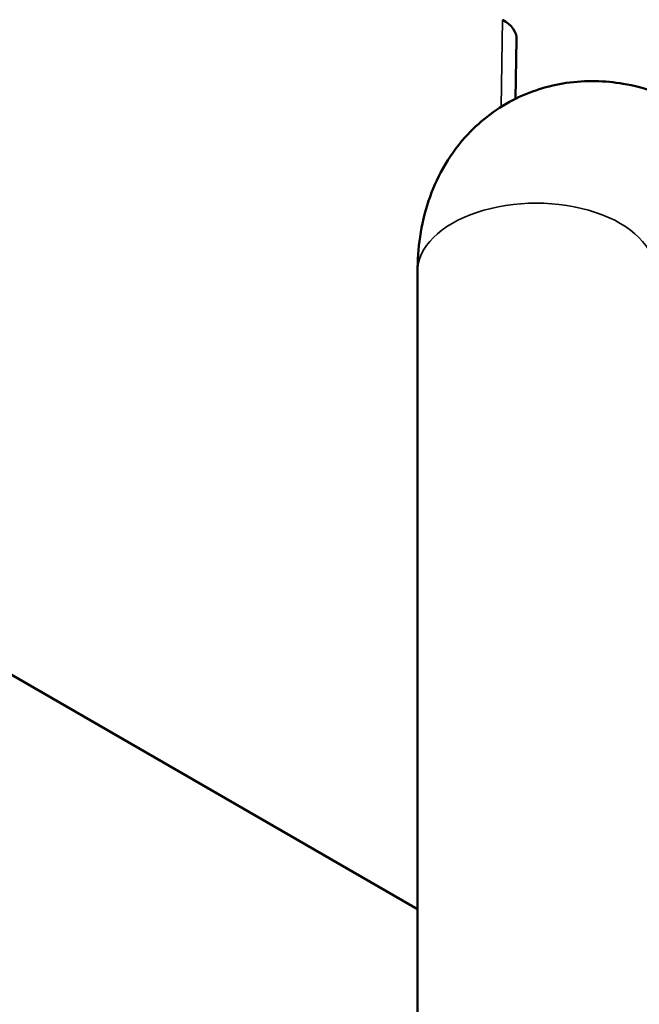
# Model space of a CAD drawing. Header units: millimetres. Extents: x 30 to 1646, y 30 to 1265.
# Tile 5 of 137: x 291.35 to 297.88, y 133.65 to 144.01. Entities that reach past the tile are written whole.
import ezdxf

# ---------------------------------------------------------------- set-up
doc = ezdxf.new("R2010")
doc.units = ezdxf.units.MM
doc.header["$LTSCALE"] = 6
doc.layers.add('Visible (ISO)', color=7, linetype='Continuous', lineweight=50)
doc.layers.add('Visible Narrow (ISO)', color=7, linetype='Continuous', lineweight=35)

msp = doc.modelspace()

# ---------------------------------------------------------------- linework, layer by layer
at = {"layer": 'Visible (ISO)'}
for p, q in [((296.5739, 143.1809), (296.5834, 143.8063)), ((295.5405, 130.7449), (295.5405, 141.3594)), ((295.5405, 134.6471), (286.0197, 140.1439))]:
    msp.add_line(p, q, dxfattribs=at)
msp.add_ellipse((296.0834, 143.8088), major_axis=(0.5, 0), ratio=0.5773503, start_param=6.2744595, end_param=7.0686005, dxfattribs=at)
msp.add_open_spline([(295.5405, 141.3594), (295.5405, 141.601), (295.572, 141.8516), (295.7346, 142.3355), (295.8585, 142.5697), (296.1809, 142.9304), (296.3535, 143.0669), (296.7237, 143.259), (296.9171, 143.319), (297.3149, 143.3773), (297.5177, 143.3701), (297.9397, 143.2989), (298.1514, 143.2223), (298.3887, 143.1031), (298.4329, 143.0792), (298.4762, 143.0543)], degree=3, knots=[0, 0, 0, 0, 0.3141593, 0.3141593, 0.597704, 0.597704, 0.8112518, 0.8112518, 1.010789, 1.010789, 1.2305697, 1.2305697, 1.5058843, 1.5058843, 1.5707963, 1.5707963, 1.5707963, 1.5707963], dxfattribs=at)
at = {"layer": 'Visible Narrow (ISO)'}
msp.add_line((296.437, 144.013), (296.4231, 143.0967), dxfattribs=at)
msp.add_ellipse((296.7905, 141.3594), major_axis=(1.25, 0), ratio=0.5773503, start_param=0, end_param=3.1415927, dxfattribs=at)

doc.saveas('drawing.dxf')
